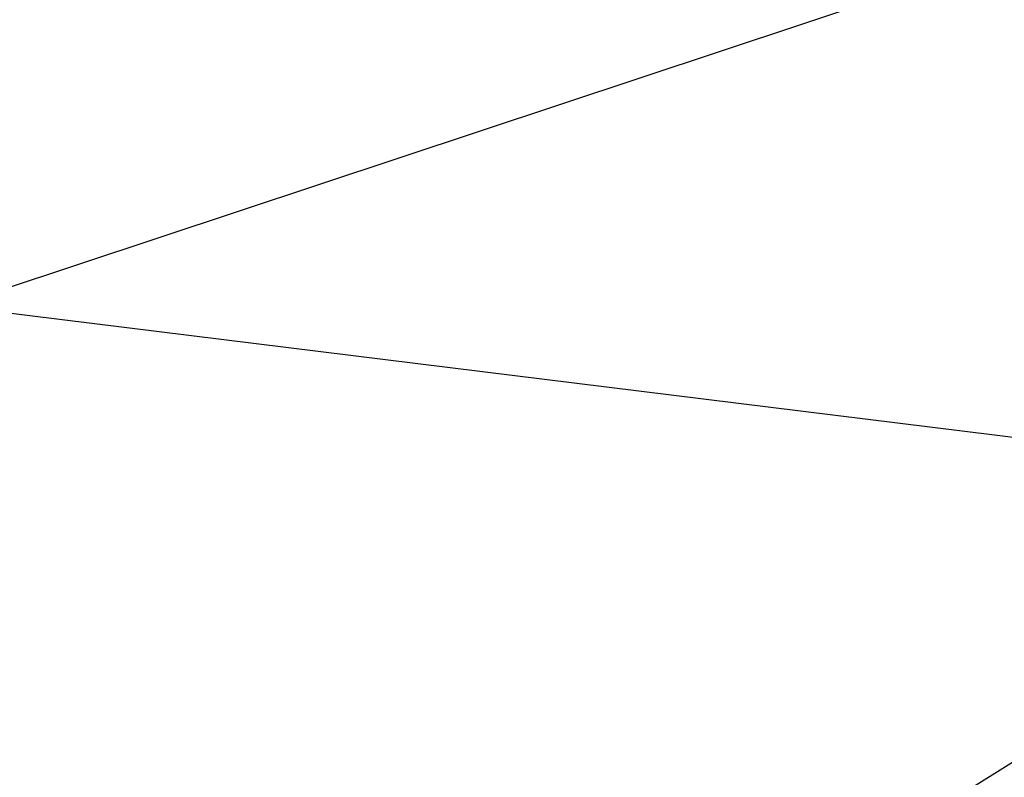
# Model space of a CAD drawing. Extents: x -219 to 381, y -9 to 31.
# Tile 199 of 256: x -0.61356 to -0.61014, y 18.26258 to 18.26521. Entities that reach past the tile are written whole.
import ezdxf

# ---------------------------------------------------------------- set-up
doc = ezdxf.new("R2010")
doc.units = 0
doc.header["$LTSCALE"] = 25.4
doc.layers.get('0').update_dxf_attribs({"color": 13, "linetype": 'CONTINUOUS'})

# ---------------------------------------------------------------- blocks, each defined once
blk = doc.blocks.new('IMPULSE-LED-S-8115_STL_1')
at = {"color": 250}
for p, q in [((-0.689485, 18.2132454, 217.2323456), (-0.367781, 18.4133987, 217.4510956)), ((-0.689485, 18.2132454, 217.2323456), (-0.367781, 18.4133987, 217.4510956)), ((-0.7026493, 18.2347126, 216.5309296), (-0.3316104, 18.3579063, 216.7556763)), ((-0.7026493, 18.2347126, 216.5309296), (-0.3316104, 18.3579063, 216.7556763)), ((-0.4862724, 18.2484627, 5.0847697), (-0.7282566, 18.2783508, 4.9657898)), ((-0.4862724, 18.2484627, 5.0847697), (-0.7282566, 18.2783508, 4.9657898))]:
    blk.add_line(p, q, dxfattribs=at)
mesh = blk.add_polyface(dxfattribs=at)
corners = [(-0.3201222, 18.3412971, 214.6570587), (-0.3597477, 18.4006233, 214.6521454), (-0.6129841, 18.0994167, 214.4399414)]
mesh.append_faces([[corners[k] for k in face] for face in [(0, 1, 2)]], dxfattribs={"color": 250})
mesh = blk.add_polyface(dxfattribs=at)
corners = [(-0.2486311, 18.2471027, 214.664978), (-0.3201222, 18.3412971, 214.6570587), (-0.6129841, 18.0994167, 214.4399414)]
mesh.append_faces([[corners[k] for k in face] for face in [(0, 1, 2)]], dxfattribs={"color": 250})

msp = doc.modelspace()

# ---------------------------------------------------------------- block references
at = {"color": 0}
msp.add_blockref('IMPULSE-LED-S-8115_STL_1', (0, 0), dxfattribs=at)

doc.saveas('drawing.dxf')
